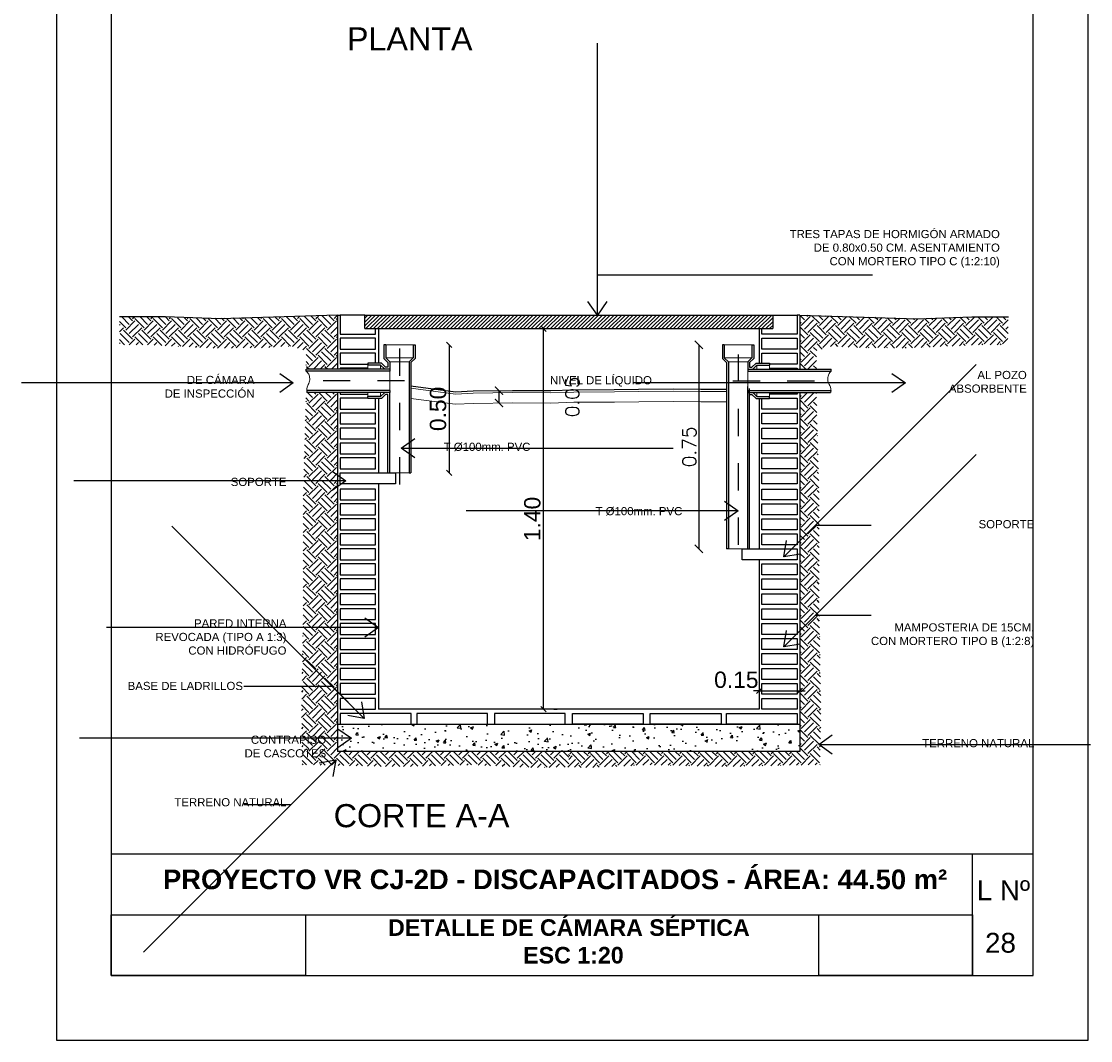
# Model space of a CAD drawing. Header units: millimetres. Extents: x 201 to 840, y 135 to 685.
# Tile 102 of 219: x 431 to 435, y 169 to 173. Entities that reach past the tile are written whole.
import ezdxf

# ---------------------------------------------------------------- set-up
doc = ezdxf.new("R2010")
doc.units = ezdxf.units.MM
doc.linetypes.add('ACAD_ISO10W100', pattern=[18, 12, -3, 0, -3])
doc.layers.add('001', color=1, linetype='Continuous', lineweight=5)
for name, color, linetype in [('02', 2, 'Continuous'), ('03', 3, 'Continuous'), ('ACOTACION', 3, 'Continuous'), ('COTA DETALLE', 1, 'Continuous'), ('eje', 2, 'ACAD_ISO10W100'), ('HACHT CONTRAPISO', 2, 'Continuous'), ('HACHT H°A°', 1, 'Continuous'), ('HACHT TIERRA', 252, 'Continuous'), ('LAMINA', 6, 'Continuous'), ('LC1', 1, 'Continuous'), ('LLAMADAS', 1, 'Continuous'), ('TEXT', 4, 'Continuous'), ('TEXTO LAMINA', 2, 'Continuous')]:
    doc.layers.add(name, color=color, linetype=linetype)
doc.styles.add('ARIAL', font='arial.ttf', dxfattribs={"height": 0.06})
doc.styles.add('ROMANS', font='romans.shx')
doc.styles.get("Standard").update_dxf_attribs({"font": 'arial.ttf'})
doc.dimstyles.new('05', dxfattribs={"dimscale": 0, "dimtxt": 0.09, "dimasz": 0.05, "dimexe": 0, "dimexo": 0, "dimgap": 0, "dimtad": 0, "dimzin": 0, "dimdsep": 46, "dimtxsty": 'Standard', "dimblk": 'OPEN90', "dimcen": 0.25, "dimclrd": 1, "dimclre": 1, "dimclrt": 3, "dimadec": 0, "dimazin": 0, "dimtfac": 1, "dimtofl": 0, "dimtmove": 2, "dimatfit": 3, "dimldrblk": 'BOXFILLED', "dimfxl": 1, "dimtolj": 1, "dimtzin": 0, "dimarcsym": 0})
doc.dimstyles.new('COTAS5', dxfattribs={"dimscale": 0, "dimtxt": 0.05, "dimasz": 0.03, "dimexe": 0.18, "dimexo": 0.06, "dimgap": 0.01, "dimtad": 1, "dimzin": 1, "dimdsep": 46, "dimtxsty": 'ROMANS', "dimblk1": 'ARCHTICK', "dimblk2": 'ARCHTICK', "dimsah": 1, "dimcen": 0.2, "dimse1": 1, "dimse2": 1, "dimclrd": 1, "dimclre": 1, "dimclrt": 2, "dimazin": 0, "dimtfac": 3, "dimtmove": 2, "dimatfit": 3, "dimldrblk": 'ARCHTICK', "dimfxl": 1, "dimtolj": 1, "dimtzin": 0, "dimarcsym": 0})
doc.dimstyles.new('Esc-20', dxfattribs={"dimtxt": 0.06, "dimasz": 0.02, "dimexe": 0.1, "dimexo": 0.15, "dimgap": 0.03, "dimtad": 1, "dimzin": 1, "dimdsep": 46, "dimtxsty": 'ARIAL', "dimblk": 'DOT', "dimcen": 0.03, "dimse1": 1, "dimse2": 1, "dimclrd": 1, "dimclrt": 2, "dimaunit": 1, "dimadec": 4, "dimazin": 0, "dimtfac": 1, "dimtix": 1, "dimtmove": 2, "dimatfit": 1, "dimldrblk": 'DOT', "dimfxl": 1, "dimarcsym": 0})
picture_1 = doc.add_image_def('image1.jpg', size_in_pixel=(635, 198))
picture_2 = doc.add_image_def('image2.png', size_in_pixel=(322, 127))
picture_3 = doc.add_image_def('image3.jpg', size_in_pixel=(635, 198))
picture_4 = doc.add_image_def('image4.png', size_in_pixel=(322, 127))

# ---------------------------------------------------------------- blocks, each defined once
blk = doc.blocks.new('_Oblique')
at = {"color": 0, "linetype": 'ByBlock', "lineweight": -2}
blk.add_line((-0.5, -0.5), (0.5, 0.5), dxfattribs=at)
blk = doc.blocks.new('*D630')
at = {"layer": 'COTA DETALLE', "color": 1, "lineweight": -2}
blk.add_line((432.9011, 170.2894), (432.9011, 171.6894), dxfattribs=at)
at = {"layer": 'DEFPOINTS', "color": 0}
for p in [(432.9011, 171.6894), (432.9941, 171.6894), (432.9941, 170.2894)]:
    blk.add_point(p, dxfattribs=at)
at = {"layer": 'COTA DETALLE', "color": 1, "lineweight": -2, "xscale": 0.02, "yscale": 0.02, "zscale": 0.02}
for p, rotation in [((432.9011, 171.6894), 90), ((432.9011, 170.2894), 270)]:
    blk.add_blockref('_Oblique', p, dxfattribs=dict(at, rotation=rotation))
at = {"layer": 'COTA DETALLE', "color": 2, "insert": (432.8604, 170.9894), "char_height": 0.06, "attachment_point": 5, "rotation": 90, "style": 'ARIAL'}
blk.add_mtext('1.40', dxfattribs=at)
blk = doc.blocks.new('_Dot')
at = {"layer": 'LC1', "color": 0, "lineweight": -2}
blk.add_line((-0.5, 0), (-1, 0), dxfattribs=at)
at = {"layer": 'LC1', "color": 0, "const_width": 0.5}
blk.add_lwpolyline([(-0.25, 0, 1), (0.25, 0, 1)], format="xyb", close=True, dxfattribs=at)
blk = doc.blocks.new('*D520')
at = {"layer": 'COTA DETALLE', "color": 1, "lineweight": -2}
blk.add_line((432.5543, 171.6294), (432.5543, 171.1587), dxfattribs=at)
at = {"layer": 'DEFPOINTS', "color": 0}
for p in [(432.4237, 171.6294), (432.4662, 171.1587), (432.5543, 171.1587)]:
    blk.add_point(p, dxfattribs=at)
at = {"layer": 'COTA DETALLE', "color": 1, "lineweight": -2, "xscale": 0.02, "yscale": 0.02, "zscale": 0.02}
for p, rotation in [((432.5543, 171.6294), 90), ((432.5543, 171.1587), 270)]:
    blk.add_blockref('_Oblique', p, dxfattribs=dict(at, rotation=rotation))
at = {"layer": 'COTA DETALLE', "color": 2, "insert": (432.5136, 171.3941), "char_height": 0.06, "attachment_point": 5, "rotation": 90, "style": 'ARIAL'}
blk.add_mtext('0.50', dxfattribs=at)
blk = doc.blocks.new('*D530')
at = {"layer": 'COTA DETALLE', "color": 1, "lineweight": -2}
for p, q in [((433.6941, 170.3569), (433.6741, 170.3569)), ((433.6941, 170.3569), (433.8441, 170.3569)), ((433.8441, 170.3569), (433.8641, 170.3569))]:
    blk.add_line(p, q, dxfattribs=at)
at = {"layer": 'DEFPOINTS', "color": 0}
for p in [(433.8441, 170.3569), (433.6941, 170.2894), (433.8441, 170.2894)]:
    blk.add_point(p, dxfattribs=at)
at = {"layer": 'COTA DETALLE', "color": 1, "lineweight": -2, "xscale": 0.02, "yscale": 0.02, "zscale": 0.02}
blk.add_blockref('_Oblique', (433.6941, 170.3569), dxfattribs=at)
at = {"layer": 'COTA DETALLE', "color": 1, "lineweight": -2, "xscale": 0.02, "yscale": 0.02, "zscale": 0.02, "rotation": 180}
blk.add_blockref('_Oblique', (433.8441, 170.3569), dxfattribs=at)
at = {"layer": 'COTA DETALLE', "color": 2, "insert": (433.6103, 170.3975), "char_height": 0.06, "attachment_point": 5, "style": 'ARIAL'}
blk.add_mtext('0.15', dxfattribs=at)
blk = doc.blocks.new('_ARCHTICK')
at = {"color": 0, "linetype": 'ByBlock', "const_width": 0.15}
blk.add_lwpolyline([(-0.5, -0.5), (0.5, 0.5)], dxfattribs=at)
blk = doc.blocks.new('*D597')
at = {"layer": 'COTA DETALLE', "color": 1, "lineweight": -2}
blk.add_line((432.7374, 171.4612), (432.7374, 171.4157), dxfattribs=at)
at = {"layer": 'DEFPOINTS', "color": 0}
for p in [(432.7374, 171.4612), (432.7373, 171.4157), (432.7374, 171.4157)]:
    blk.add_point(p, dxfattribs=at)
at = {"layer": 'COTA DETALLE', "color": 1, "lineweight": -2, "xscale": 0.03, "yscale": 0.03, "zscale": 0.03}
for p, rotation in [((432.7374, 171.4612), 90), ((432.7374, 171.4157), 270)]:
    blk.add_blockref('_ARCHTICK', p, dxfattribs=dict(at, rotation=rotation))
at = {"layer": 'COTA DETALLE', "color": 2, "insert": (433.0074, 171.4384), "char_height": 0.05, "attachment_point": 5, "rotation": 90, "style": 'ROMANS'}
blk.add_mtext('\\A1;0.05', dxfattribs=at)
blk = doc.blocks.new('*D649')
at = {"layer": 'COTA DETALLE', "color": 1, "lineweight": -2}
blk.add_line((433.4724, 171.6294), (433.4724, 170.8794), dxfattribs=at)
at = {"layer": 'DEFPOINTS', "color": 0}
for p in [(433.5661, 171.6294), (433.4724, 170.8794), (433.5811, 170.8794)]:
    blk.add_point(p, dxfattribs=at)
at = {"layer": 'COTA DETALLE', "color": 1, "lineweight": -2, "xscale": 0.03, "yscale": 0.03, "zscale": 0.03}
for p, rotation in [((433.4724, 171.6294), 90), ((433.4724, 170.8794), 270)]:
    blk.add_blockref('_ARCHTICK', p, dxfattribs=dict(at, rotation=rotation))
at = {"layer": 'COTA DETALLE', "color": 2, "insert": (433.4374, 171.2544), "char_height": 0.05, "attachment_point": 5, "rotation": 90, "style": 'ROMANS'}
blk.add_mtext('\\A1;0.75', dxfattribs=at)

msp = doc.modelspace()

# ---------------------------------------------------------------- hatches: boundary and pattern name
at = {"layer": 'HACHT CONTRAPISO', "ltscale": 0.01}
h = msp.add_hatch(dxfattribs=at)
h.set_pattern_fill('AR-CONC', color=256, scale=0.015)
h.set_pattern_definition([(50, (3983.60262, 2557.203275), (0.1075890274, -0.0094128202), [0.01125, -0.12375]), (355, (3983.60262, 2557.20328), (-0.0208127, 0.11282882), [0.009, -0.099]), (100.4514445, (3983.61159, 2557.20249), (0.086776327, 0.1034159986), [0.0095610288, -0.1051713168]), (46.1842, (3983.60262, 2557.23328), (0.1600861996, -0.024827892), [0.016875, -0.185625]), (96.6356355, (3983.61596, 2557.2312), (0.140199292, 0.14611779), [0.014341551, -0.157757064]), (351.184164, (3983.60262, 2557.23328), (0.140199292, 0.14611779), [0.0135, -0.1485]), (21, (3983.61762, 2557.225775), (0.0895360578, -0.0603928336), [0.01125, -0.12375]), (326, (3983.61762, 2557.22578), (0.0364972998, 0.1087725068), [0.009, -0.099]), (71.4514447, (3983.62508, 2557.22074), (0.1260333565, 0.048379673), [0.0095610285, -0.1051713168]), (37.5, (3983.60262, 2557.203275), (0.0018239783, 0.04993407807), [0, -0.0978, 0, -0.1005, 0, -0.099375]), (7.5, (3983.60262, 2557.203275), (0.0394604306, 0.0591617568), [0, -0.0573, 0, -0.09555, 0, -0.037875]), (327.5, (3983.56917, 2557.203275), (0.08007336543, -0.00338323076), [0, -0.0375, 0, -0.117, 0, -0.15525]), (317.5, (3983.55417, 2557.203275), (0.0874779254, 0.0150157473), [0, -0.04875, 0, -0.0777, 0, -0.11025])])
h.paths.add_polyline_path([(433.8441, 170.2344), (432.1441, 170.2344), (432.1441, 170.1344), (433.8441, 170.1344)])
at = {"layer": 'HACHT H°A°', "ltscale": 2}
h = msp.add_hatch(dxfattribs=at)
h.set_pattern_fill('LINE', color=256, scale=0.08, angle=45, style=0)
h.set_pattern_definition([(45, (3787.937688, 2557.780058), (-0.007071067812, 0.007071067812), [])])
h.paths.add_polyline_path([(433.7441, 171.7394), (432.2441, 171.7394), (432.2441, 171.6894), (432.2466, 171.6894), (433.7441, 171.6894)])
at = {"layer": 'HACHT TIERRA'}
h = msp.add_hatch(dxfattribs=at)
h.set_pattern_fill('EARTH', color=256, scale=0.0075, angle=45, style=0)
h.set_pattern_definition([(45, (4181.276025, 2607.575667), (0, 0.0673519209), [0.047625, -0.047625]), (45, (4181.263397, 2607.588295), (0, 0.0673519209), [0.047625, -0.047625]), (45, (4181.25077, 2607.600924), (0, 0.0673519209), [0.047625, -0.047625]), (135, (4181.25077, 2607.609343), (-0.0673519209, 0), [0.047625, -0.047625]), (135, (4181.263397, 2607.62197), (-0.0673519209, 0), [0.047625, -0.047625]), (135, (4181.276025, 2607.6346), (-0.0673519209, 0), [0.047625, -0.047625])])
h.paths.add_polyline_path([(432.1441, 171.4542), (432.028, 171.4542), (432.0178, 171.0706), (432.0178, 170.8762), (432.0178, 170.6785), (432.0146, 170.4744), (432.0113, 170.28), (432.0146, 170.0856), (432.3618, 170.0783), (432.6375, 170.0847), (432.8613, 170.075), (432.9947, 170.0765), (432.9947, 170.1344), (432.1441, 170.1344)])
h.paths.add_polyline_path([(431.3416, 171.7328), (431.3416, 171.6299), (431.4458, 171.6292), (431.6959, 171.6174), (431.8776, 171.6194), (431.9714, 171.6253), (432.028, 171.6077), (432.028, 171.5402), (432.1441, 171.5402), (432.1431, 171.7371), (431.6567, 171.7264), (431.4561, 171.7328)])
h = msp.add_hatch(dxfattribs=at)
h.set_pattern_fill('EARTH', color=256, scale=0.0075, angle=45, style=0)
h.set_pattern_definition([(45, (-1404.63175, -1160.54583), (0, 0.0673519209), [0.047625, -0.047625]), (45, (-1404.644377, -1160.5332), (0, 0.0673519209), [0.047625, -0.047625]), (45, (-1404.657005, -1160.520573), (0, 0.0673519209), [0.047625, -0.047625]), (135, (-1404.657005, -1160.512154), (-0.0673519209, 0), [0.047625, -0.047625]), (135, (-1404.644377, -1160.499526), (-0.0673519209, 0), [0.047625, -0.047625]), (135, (-1404.63175, -1160.486897), (-0.0673519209, 0), [0.047625, -0.047625])])
h.paths.add_polyline_path([(433.8441, 171.4542), (433.9049, 171.4542), (433.9151, 171.0706), (433.9151, 170.8762), (433.9151, 170.6785), (433.9184, 170.4744), (433.9216, 170.28), (433.9184, 170.0856), (433.5711, 170.0783), (433.2954, 170.0847), (433.0716, 170.075), (432.9941, 170.0765), (432.9941, 170.1344), (433.8441, 170.1344)])
h.paths.add_polyline_path([(434.6085, 171.6302), (434.6108, 171.7328), (434.4768, 171.7328), (434.2764, 171.7257), (433.8446, 171.7392), (433.8435, 171.5402), (433.9049, 171.5402), (433.9049, 171.6077), (433.9616, 171.6253), (434.0554, 171.6194), (434.2371, 171.6174), (434.4872, 171.6292)])

# ---------------------------------------------------------------- linework, layer by layer
msp.add_lwpolyline([(434.9025, 175.1698), (434.9025, 169.0707), (431.1119, 169.0707), (431.1119, 175.1698)], close=True)
at = {"layer": '001'}
for p, q in [((432.321, 171.6294), (432.4221, 171.6294)), ((433.6672, 171.6294), (433.5661, 171.6294)), ((432.2553, 171.5552), (432.2553, 171.5402)), ((432.3025, 171.5552), (432.3025, 171.5402)), ((432.321, 171.5823), (432.4221, 171.5823)), ((432.4071, 171.5673), (432.336, 171.5673)), ((433.6672, 171.5823), (433.5661, 171.5823)), ((433.5811, 171.5673), (433.6522, 171.5673)), ((433.6857, 171.5552), (433.6857, 171.5402)), ((433.7328, 171.5552), (433.7328, 171.5402)), ((432.336, 171.5332), (432.336, 171.4612)), ((433.6522, 171.5332), (433.6522, 171.4612)), ((432.2553, 171.4542), (432.2553, 171.4392)), ((432.3025, 171.4392), (432.3025, 171.4542)), ((433.6857, 171.4392), (433.6857, 171.4542)), ((433.7328, 171.4542), (433.7328, 171.4392)), ((432.4071, 171.1587), (432.3569, 171.1587))]:
    msp.add_line(p, q, dxfattribs=at)
at = {"layer": '001', "linetype": 'Continuous', "ltscale": 0.8}
msp.add_line((433.6522, 170.8794), (433.5811, 170.8794), dxfattribs=at)
at = {"layer": '001', "ltscale": 0.8}
for points in [[(432.414, 171.4706), (432.5777, 171.4489), (432.6426, 171.4524), (432.787, 171.454), (432.928, 171.4527), (433.0125, 171.4561), (433.1618, 171.4567), (433.2511, 171.458), (433.3803, 171.4595), (433.4803, 171.4578), (433.5325, 171.4578), (433.5742, 171.4578)], [(432.414, 171.4325), (432.5762, 171.411), (432.6439, 171.4146), (432.787, 171.4162), (432.9286, 171.4149), (433.0133, 171.4183), (433.1622, 171.4189), (433.2516, 171.4203), (433.3802, 171.4217), (433.4799, 171.42), (433.5325, 171.42), (433.5742, 171.42)]]:
    msp.add_lwpolyline(points, dxfattribs=at)
at = {"layer": '001'}
msp.add_lwpolyline([(433.914, 169.3107), (434.479, 169.3107), (434.479, 169.5336), (433.914, 169.5336)], close=True, dxfattribs=at)
for points in [[(432.0289, 171.5332), (432.0324, 171.5296), (432.0389, 171.5218), (432.0427, 171.505), (432.0402, 171.4906), (432.0303, 171.4753), (432.0302, 171.4636), (432.0312, 171.4542)], [(433.9593, 171.5332), (433.9557, 171.5296), (433.9493, 171.5218), (433.9455, 171.505), (433.948, 171.4906), (433.9579, 171.4753), (433.958, 171.4636), (433.957, 171.4542)]]:
    msp.add_open_spline(points, degree=3, knots=[0.00993067, 0.00993067, 0.00993067, 0.00993067, 0.02504286, 0.04054127, 0.05959335, 0.06726525, 0.09434494, 0.09434494, 0.09434494, 0.09434494], dxfattribs=at)
at = {"layer": '02'}
for p, q in [((432.314, 171.6294), (432.314, 171.5794)), ((432.321, 171.6294), (432.314, 171.6294)), ((432.321, 171.6294), (432.321, 171.5823)), ((432.4221, 171.6294), (432.429, 171.6294)), ((432.4221, 171.6294), (432.4221, 171.5823)), ((432.429, 171.6294), (432.429, 171.5794)), ((432.429, 171.6294), (432.429, 171.5794)), ((432.429, 171.6294), (432.429, 171.5794)), ((432.429, 171.6294), (432.429, 171.5794)), ((433.5592, 171.6294), (433.5592, 171.5794)), ((433.5592, 171.6294), (433.5592, 171.5794)), ((433.5661, 171.6294), (433.5592, 171.6294)), ((433.5592, 171.6294), (433.5592, 171.5794)), ((433.5592, 171.6294), (433.5592, 171.5794)), ((433.5661, 171.6294), (433.5661, 171.5823)), ((433.6672, 171.6294), (433.6742, 171.6294)), ((433.6672, 171.6294), (433.6672, 171.5823)), ((433.6742, 171.6294), (433.6742, 171.5794)), ((433.6742, 171.6294), (433.6742, 171.5794)), ((432.2553, 171.5622), (432.2553, 171.5552)), ((432.3053, 171.5622), (432.2553, 171.5622)), ((432.3025, 171.5552), (432.2553, 171.5552)), ((432.3175, 171.5402), (432.3025, 171.5552)), ((432.3204, 171.5471), (432.3053, 171.5622)), ((432.314, 171.5794), (432.329, 171.5644)), ((432.321, 171.5823), (432.336, 171.5673)), ((432.329, 171.5644), (432.329, 171.5471)), ((432.336, 171.5673), (432.336, 171.5402)), ((432.4221, 171.5823), (432.4071, 171.5673)), ((432.4071, 171.5673), (432.4071, 171.1587)), ((432.429, 171.5794), (432.414, 171.5644)), ((432.429, 171.5794), (432.414, 171.5644)), ((432.429, 171.5794), (432.414, 171.5644)), ((432.414, 171.5644), (432.414, 171.1587)), ((433.5592, 171.5794), (433.5742, 171.5644)), ((433.5592, 171.5794), (433.5742, 171.5644)), ((433.5592, 171.5794), (433.5742, 171.5644)), ((433.5661, 171.5823), (433.5811, 171.5673)), ((433.5742, 171.5644), (433.5742, 170.8794)), ((433.5811, 171.5673), (433.5811, 170.8794)), ((433.6672, 171.5823), (433.6522, 171.5673)), ((433.6522, 171.5673), (433.6522, 171.5402)), ((433.6742, 171.5794), (433.6592, 171.5644)), ((433.6742, 171.5794), (433.6592, 171.5644)), ((433.6592, 171.5644), (433.6592, 171.5471)), ((433.6678, 171.5471), (433.6828, 171.5622)), ((433.6707, 171.5402), (433.6857, 171.5552)), ((433.6828, 171.5622), (433.7328, 171.5622)), ((433.6857, 171.5552), (433.7328, 171.5552)), ((433.7328, 171.5622), (433.7328, 171.5552)), ((432.0289, 171.5332), (432.0289, 171.5402)), ((432.336, 171.5402), (432.0289, 171.5402)), ((432.336, 171.5332), (432.0289, 171.5332)), ((432.329, 171.5471), (432.3204, 171.5471)), ((432.336, 171.5402), (432.336, 171.5332)), ((433.6522, 171.5402), (433.6707, 171.5402)), ((433.6522, 171.5402), (433.6522, 171.5332)), ((433.6522, 171.5402), (433.9593, 171.5402)), ((433.6522, 171.5332), (433.9593, 171.5332)), ((433.6592, 171.5471), (433.6678, 171.5471)), ((433.9593, 171.5332), (433.9593, 171.5402)), ((433.6522, 170.8794), (433.6522, 171.4759)), ((432.0307, 171.4612), (432.0312, 171.4542)), ((432.336, 171.4612), (432.0307, 171.4612)), ((432.336, 171.4542), (432.0312, 171.4542)), ((432.3025, 171.4392), (432.2553, 171.4392)), ((432.2553, 171.4322), (432.2553, 171.4392)), ((432.3053, 171.4322), (432.2553, 171.4322)), ((432.3175, 171.4542), (432.3025, 171.4392)), ((432.3204, 171.4473), (432.3053, 171.4322)), ((432.336, 171.4542), (432.3175, 171.4542)), ((432.329, 171.4473), (432.3204, 171.4473)), ((432.329, 171.1587), (432.329, 171.4473)), ((432.336, 171.4612), (432.336, 171.4542)), ((432.336, 171.1587), (432.336, 171.4542)), ((433.6522, 171.4612), (433.9575, 171.4612)), ((433.6522, 171.4612), (433.6522, 171.4542)), ((433.6522, 171.4542), (433.957, 171.4542)), ((433.6592, 170.8794), (433.6592, 171.4689)), ((433.6592, 171.4473), (433.6678, 171.4473)), ((433.6678, 171.4473), (433.6828, 171.4322)), ((433.6707, 171.4542), (433.6857, 171.4392)), ((433.6828, 171.4322), (433.7328, 171.4322)), ((433.6857, 171.4392), (433.7328, 171.4392)), ((433.7328, 171.4322), (433.7328, 171.4392)), ((433.9575, 171.4612), (433.957, 171.4542)), ((432.4071, 171.1587), (432.414, 171.1587)), ((433.5811, 170.8794), (433.5742, 170.8794))]:
    msp.add_line(p, q, dxfattribs=at)
for points in [[(432.2441, 171.7394), (432.1541, 171.7394), (432.1541, 171.6687), (432.2841, 171.6687), (432.2841, 171.6894)], [(433.7441, 171.7394), (433.8341, 171.7394), (433.8341, 171.6687), (433.7041, 171.6687), (433.7041, 171.6894)], [(432.2841, 171.5622), (432.2841, 171.5987), (432.1541, 171.5987), (432.1541, 171.5587), (432.2553, 171.5587)], [(433.7041, 171.5622), (433.7041, 171.5987), (433.8341, 171.5987), (433.8341, 171.5587), (433.7328, 171.5587)], [(432.2553, 171.5437), (432.1541, 171.5437), (432.1541, 171.5402)], [(433.7328, 171.5437), (433.8341, 171.5437), (433.8341, 171.5402)], [(432.1541, 171.4542), (432.1541, 171.4487), (432.2553, 171.4487)], [(432.2553, 171.4337), (432.1541, 171.4337), (432.1541, 171.3937), (432.2841, 171.3937), (432.2841, 171.4322)], [(433.7328, 171.4337), (433.8341, 171.4337), (433.8341, 171.3937), (433.7041, 171.3937), (433.7041, 171.4322)], [(433.8341, 171.4542), (433.8341, 171.4487), (433.7328, 171.4487)]]:
    msp.add_lwpolyline(points, dxfattribs=at)
for points in [[(432.1541, 171.6137), (432.2841, 171.6137), (432.2841, 171.6537), (432.1541, 171.6537)], [(433.8341, 171.6137), (433.7041, 171.6137), (433.7041, 171.6537), (433.8341, 171.6537)], [(432.1541, 171.3387), (432.2841, 171.3387), (432.2841, 171.3787), (432.1541, 171.3787)], [(433.8341, 171.3387), (433.7041, 171.3387), (433.7041, 171.3787), (433.8341, 171.3787)], [(433.8341, 171.3387), (433.7041, 171.3387), (433.7041, 171.3787), (433.8341, 171.3787)], [(432.1541, 171.2837), (432.2841, 171.2837), (432.2841, 171.3237), (432.1541, 171.3237)], [(433.8341, 171.2837), (433.7041, 171.2837), (433.7041, 171.3237), (433.8341, 171.3237)], [(433.8341, 171.2837), (433.7041, 171.2837), (433.7041, 171.3237), (433.8341, 171.3237)], [(432.1541, 171.2287), (432.2841, 171.2287), (432.2841, 171.2687), (432.1541, 171.2687)], [(433.8341, 171.2287), (433.7041, 171.2287), (433.7041, 171.2687), (433.8341, 171.2687)], [(432.1541, 171.1737), (432.2841, 171.1737), (432.2841, 171.2137), (432.1541, 171.2137)], [(433.8341, 171.1737), (433.7041, 171.1737), (433.7041, 171.2137), (433.8341, 171.2137)], [(432.3569, 171.1187), (432.1541, 171.1187), (432.1541, 171.1587), (432.3569, 171.1587)], [(433.8341, 171.1187), (433.7041, 171.1187), (433.7041, 171.1587), (433.8341, 171.1587)], [(432.1541, 171.0594), (432.2841, 171.0594), (432.2841, 171.0994), (432.1541, 171.0994)], [(433.8341, 171.0594), (433.7041, 171.0594), (433.7041, 171.0994), (433.8341, 171.0994)], [(432.1541, 171.0044), (432.2841, 171.0044), (432.2841, 171.0444), (432.1541, 171.0444)], [(433.8341, 171.0044), (433.7041, 171.0044), (433.7041, 171.0444), (433.8341, 171.0444)], [(432.1541, 170.9494), (432.2841, 170.9494), (432.2841, 170.9894), (432.1541, 170.9894)], [(433.8341, 170.9494), (433.7041, 170.9494), (433.7041, 170.9894), (433.8341, 170.9894)], [(432.1541, 170.8944), (432.2841, 170.8944), (432.2841, 170.9344), (432.1541, 170.9344)], [(433.8341, 170.8944), (433.7041, 170.8944), (433.7041, 170.9344), (433.8341, 170.9344)], [(432.1541, 170.8394), (432.2841, 170.8394), (432.2841, 170.8794), (432.1541, 170.8794)], [(432.1541, 170.8394), (432.2841, 170.8394), (432.2841, 170.8794), (432.1541, 170.8794)], [(433.8341, 170.8394), (433.6313, 170.8394), (433.6313, 170.8794), (433.8341, 170.8794)], [(433.8341, 170.8394), (433.6313, 170.8394), (433.6313, 170.8794), (433.8341, 170.8794)], [(432.1541, 170.7844), (432.2841, 170.7844), (432.2841, 170.8244), (432.1541, 170.8244)], [(432.1541, 170.7844), (432.2841, 170.7844), (432.2841, 170.8244), (432.1541, 170.8244)], [(433.8341, 170.7844), (433.7041, 170.7844), (433.7041, 170.8244), (433.8341, 170.8244)], [(433.8341, 170.7844), (433.7041, 170.7844), (433.7041, 170.8244), (433.8341, 170.8244)], [(432.1541, 170.7294), (432.2841, 170.7294), (432.2841, 170.7694), (432.1541, 170.7694)], [(433.8341, 170.7294), (433.7041, 170.7294), (433.7041, 170.7694), (433.8341, 170.7694)], [(432.1541, 170.6744), (432.2841, 170.6744), (432.2841, 170.7144), (432.1541, 170.7144)], [(433.8341, 170.6744), (433.7041, 170.6744), (433.7041, 170.7144), (433.8341, 170.7144)], [(432.1541, 170.6194), (432.2841, 170.6194), (432.2841, 170.6594), (432.1541, 170.6594)], [(433.8341, 170.6194), (433.7041, 170.6194), (433.7041, 170.6594), (433.8341, 170.6594)], [(432.1541, 170.5644), (432.2841, 170.5644), (432.2841, 170.6044), (432.1541, 170.6044)], [(432.1541, 170.5644), (432.2841, 170.5644), (432.2841, 170.6044), (432.1541, 170.6044)], [(433.8341, 170.5644), (433.7041, 170.5644), (433.7041, 170.6044), (433.8341, 170.6044)], [(433.8341, 170.5644), (433.7041, 170.5644), (433.7041, 170.6044), (433.8341, 170.6044)], [(432.1541, 170.5094), (432.2841, 170.5094), (432.2841, 170.5494), (432.1541, 170.5494)], [(432.1541, 170.5094), (432.2841, 170.5094), (432.2841, 170.5494), (432.1541, 170.5494)], [(433.8341, 170.5094), (433.7041, 170.5094), (433.7041, 170.5494), (433.8341, 170.5494)], [(433.8341, 170.5094), (433.7041, 170.5094), (433.7041, 170.5494), (433.8341, 170.5494)], [(432.1541, 170.4544), (432.2841, 170.4544), (432.2841, 170.4944), (432.1541, 170.4944)], [(433.8341, 170.4544), (433.7041, 170.4544), (433.7041, 170.4944), (433.8341, 170.4944)], [(432.1541, 170.3994), (432.2841, 170.3994), (432.2841, 170.4394), (432.1541, 170.4394)], [(433.8341, 170.3994), (433.7041, 170.3994), (433.7041, 170.4394), (433.8341, 170.4394)], [(432.1541, 170.3444), (432.2841, 170.3444), (432.2841, 170.3844), (432.1541, 170.3844)], [(433.8341, 170.3444), (433.7041, 170.3444), (433.7041, 170.3844), (433.8341, 170.3844)], [(432.1541, 170.2894), (432.2841, 170.2894), (432.2841, 170.3294), (432.1541, 170.3294)], [(433.8341, 170.2894), (433.7041, 170.2894), (433.7041, 170.3294), (433.8341, 170.3294)], [(432.1541, 170.2344), (432.4141, 170.2344), (432.4141, 170.2744), (432.1541, 170.2744)], [(432.435, 170.2344), (432.695, 170.2344), (432.695, 170.2744), (432.435, 170.2744)], [(432.7208, 170.2344), (432.9808, 170.2344), (432.9808, 170.2744), (432.7208, 170.2744)], [(432.7208, 170.2344), (432.9808, 170.2344), (432.9808, 170.2744), (432.7208, 170.2744)], [(433.2674, 170.2344), (433.0074, 170.2344), (433.0074, 170.2744), (433.2674, 170.2744)], [(433.2674, 170.2344), (433.0074, 170.2344), (433.0074, 170.2744), (433.2674, 170.2744)], [(433.2674, 170.2344), (433.0074, 170.2344), (433.0074, 170.2744), (433.2674, 170.2744)], [(433.2674, 170.2344), (433.0074, 170.2344), (433.0074, 170.2744), (433.2674, 170.2744)], [(433.5541, 170.2344), (433.2941, 170.2344), (433.2941, 170.2744), (433.5541, 170.2744)], [(433.8341, 170.2344), (433.5741, 170.2344), (433.5741, 170.2744), (433.8341, 170.2744)]]:
    msp.add_lwpolyline(points, close=True, dxfattribs=at)
at = {"layer": '02', "ltscale": 0.8}
msp.add_lwpolyline([(432.414, 171.4791), (432.578, 171.4573), (432.6424, 171.4608), (432.787, 171.4624), (432.9279, 171.4612), (433.0123, 171.4645), (433.1617, 171.4651), (433.251, 171.4665), (433.3804, 171.4679), (433.4803, 171.4662), (433.5325, 171.4662), (433.5742, 171.4662)], dxfattribs=at)
at = {"layer": '03'}
for p, q in [((432.1441, 171.7394), (432.1441, 171.5402)), ((432.1441, 171.7394), (432.1541, 171.7394)), ((433.8441, 171.7394), (433.8341, 171.7394)), ((433.8441, 171.7394), (433.8441, 171.5402)), ((432.2941, 171.6894), (432.2941, 171.5622)), ((433.6941, 171.6894), (433.6941, 171.5622)), ((432.1441, 171.4542), (432.1441, 170.1344)), ((432.2941, 171.4322), (432.2941, 171.1587)), ((433.6522, 171.4542), (433.6707, 171.4542)), ((433.6941, 171.4322), (433.6941, 170.8794)), ((433.8441, 171.4542), (433.8441, 170.1344)), ((432.2941, 171.1187), (432.2941, 170.2894)), ((433.6941, 170.8394), (433.6941, 170.2894)), ((433.6941, 170.2894), (432.2941, 170.2894)), ((432.1441, 170.2344), (433.8441, 170.2344)), ((433.8441, 170.1344), (432.1441, 170.1344))]:
    msp.add_line(p, q, dxfattribs=at)
at = {"layer": '03', "linetype": 'Continuous', "ltscale": 0.8}
for p, q in [((432.2441, 171.7394), (433.7441, 171.7394)), ((432.2441, 171.6894), (432.2441, 171.7394)), ((433.7441, 171.7394), (433.7441, 171.6894)), ((432.2441, 171.6894), (433.7441, 171.6894))]:
    msp.add_line(p, q, dxfattribs=at)
at = {"layer": 'ACOTACION', "color": 1, "linetype": 'Continuous'}
msp.add_line((432.9389, 170.2894), (432.9511, 170.2894), dxfattribs=at)
at = {"layer": 'eje', "linetype": 'ACAD_ISO10W100', "ltscale": 0.004}
for p, q in [((432.3715, 171.6161), (432.3715, 171.1139)), ((433.6167, 171.5944), (433.6167, 170.8295)), ((432.3907, 171.4972), (431.9931, 171.4972)), ((433.5975, 171.4972), (433.9951, 171.4972))]:
    msp.add_line(p, q, dxfattribs=at)
at = {"layer": 'HACHT TIERRA'}
for p, q in [((431.5114, 171.7328), (431.3416, 171.7328)), ((431.7129, 171.7259), (431.5114, 171.7328)), ((432.1441, 171.7394), (431.7129, 171.7259)), ((433.8441, 171.7394), (434.2753, 171.7259)), ((434.2753, 171.7259), (434.4768, 171.7328)), ((434.4768, 171.7328), (434.6108, 171.7328))]:
    msp.add_line(p, q, dxfattribs=at)
at = {"layer": 'LAMINA', "color": 2, "ltscale": 0.01}
for p, q in [((434.7025, 169.7564), (431.3119, 169.7564)), ((434.479, 169.3107), (434.479, 169.7564))]:
    msp.add_line(p, q, dxfattribs=at)
at = {"layer": 'LAMINA'}
msp.add_lwpolyline([(431.3119, 174.9298), (431.3119, 169.3107), (434.7025, 169.3107), (434.7025, 174.9298)], close=True, dxfattribs=at)
at = {"layer": 'LAMINA', "color": 1, "ltscale": 0.01}
msp.add_lwpolyline([(431.3119, 169.5336), (434.479, 169.5336)], dxfattribs=at)

# ---------------------------------------------------------------- texts
at = {"layer": 'LLAMADAS', "color": 2, "char_height": 0.03, "attachment_point": 9, "style": 'ARIAL'}
for s, insert, width in [('TRES TAPAS DE HORMIGÓN ARMADO DE 0.80x0.50 CM. ASENTAMIENTO\\PCON MORTERO TIPO C (1:2:10)', (434.5795, 171.9132), 0.816403), ('DE CÁMARA \\PDE INSPECCIÓN', (431.8388, 171.4351), 0.579961), (' NIVEL DE LÍQUIDO', (433.3, 171.4763), 0.431566), ('   AL POZO \\P ABSORBENTE', (434.6785, 171.4534), 0.579961), ('T Ø100mm. PVC', (432.8532, 171.2386), 0.631424), ('\\A1;SOPORTE', (431.9561, 171.1102), 0.579961), ('T Ø100mm. PVC', (433.4118, 171.002), 0.523026), ('\\A1;SOPORTE', (434.7061, 170.9548), 0.579961), ('PARED INTERNA REVOCADA (TIPO A 1:3)\\PCON HIDRÓFUGO', (431.9561, 170.4899), 0.579961), ('MAMPOSTERIA DE 15CM.\\PCON MORTERO TIPO B (1:2:8)', (434.7061, 170.5166), 0.579961), (' BASE DE LADRILLOS ', (431.7961, 170.3598), 0.579961), ('\\A1;CONTRAPISO\\PDE CASCOTES', (432.1023, 170.112), 0.726144), ('TERRENO NATURAL', (434.7061, 170.1494), 0.579961), ('TERRENO NATURAL', (431.9561, 169.932), 0.579961)]:
    msp.add_mtext(s, dxfattribs=dict(at, insert=insert, width=width))
at = {"layer": 'TEXT', "style": 'ARIAL'}
for s, p in [('PLANTA', (432.1785, 172.7126)), ('CORTE A-A', (432.1297, 169.8556))]:
    msp.add_text(s, height=0.085, dxfattribs=at).set_placement(p)
at = {"layer": 'TEXTO LAMINA', "color": 4, "style": 'ARIAL'}
for s, p in [('L Nº', (434.4948, 169.5873)), ('28', (434.5252, 169.3942))]:
    msp.add_text(s, height=0.07298, dxfattribs=at).set_placement(p)
at = {"layer": 'TEXTO LAMINA', "attachment_point": 1, "style": 'ARIAL'}
for s, insert, char_height in [('{\\fArial|b1|i0|c0|p34;PROYECTO VR CJ-2D - DISCAPACITADOS - ÁREA: 44.50 m²}', (431.5021, 169.6998), 0.072), ('{\\fArial|b1|i0|c0|p34;       DETALLE DE CÁMARA SÉPTICA   \\P                            ESC 1:20}', (432.1641, 169.517), 0.060984)]:
    msp.add_mtext_dynamic_manual_height_columns(s, width=7.224199, gutter_width=12.5, heights=[0], dxfattribs=dict(at, insert=insert, char_height=char_height))

# ---------------------------------------------------------------- dimensions: what is measured, and where the dimension line sits
at = {"layer": 'COTA DETALLE'}
for base, p1, p2, dimstyle, override, picture, middle in [((432.9011, 171.6894), (432.9941, 170.2894), (432.9941, 171.6894), 'Esc-20', {"dimtxt": 0.047, "dimgap": 0.01, "dimblk1": 'Oblique', "dimblk2": 'Oblique', "dimsah": 1}, '*D630', (432.8604, 170.9894)), ((433.4724, 170.8794), (433.5661, 171.6294), (433.5811, 170.8794), 'COTAS5', {"dimscale": 1}, '*D649', (433.4374, 171.2544)), ((432.7374, 171.4157), (432.7374, 171.4612), (432.7373, 171.4157), 'COTAS5', {"dimscale": 1}, '*D597', (433.0074, 171.4384))]:
    dim = msp.add_linear_dim(base=base, p1=p1, p2=p2, angle=90, dimstyle=dimstyle, override=override, dxfattribs=at)
    dim.commit()
    dim.dimension.update_dxf_attribs({"geometry": picture, "text_midpoint": middle})
dim = msp.add_linear_dim(base=(432.5543, 171.1587), p1=(432.4237, 171.6294), p2=(432.4662, 171.1587), angle=90, text='0.50', dimstyle='Esc-20', override={"dimtxt": 0.047, "dimgap": 0.01, "dimblk1": 'Oblique', "dimblk2": 'Oblique', "dimsah": 1}, dxfattribs=at)
dim.commit()
dim.dimension.update_dxf_attribs({"geometry": '*D520', "text_midpoint": (432.5136, 171.3941)})
dim = msp.add_linear_dim(base=(433.8441, 170.3569), p1=(433.6941, 170.2894), p2=(433.8441, 170.2894), dimstyle='Esc-20', override={"dimtxt": 0.047, "dimgap": 0.01, "dimblk1": 'Oblique', "dimblk2": 'Oblique', "dimsah": 1}, dxfattribs=at)
dim.commit()
dim.dimension.update_dxf_attribs({"geometry": '*D530', "text_midpoint": (433.6103, 170.3975), "dimtype": 160})

# ---------------------------------------------------------------- pictures from other files: only their frames are drawn
image = msp.add_image(picture_1, insert=(431.3119, 169.3107), size_in_units=(0.7146, 0.2228))
image.dxf.flags = 7
image = msp.add_image(picture_2, insert=(433.914, 169.3107), size_in_units=(0.565, 0.2228))
image.dxf.flags = 7
at = {"layer": '03'}
image = msp.add_image(picture_3, insert=(431.3119, 169.3107), size_in_units=(0.7146, 0.2228), rotation=0, dxfattribs=at)
image.dxf.flags = 7
image = msp.add_image(picture_3, insert=(431.3119, 169.3107), size_in_units=(0.7146, 0.2228), dxfattribs=at)
image.dxf.flags = 7
image = msp.add_image(picture_4, insert=(433.914, 169.3107), size_in_units=(0.565, 0.2228), rotation=0, dxfattribs=at)
image.dxf.flags = 7
image = msp.add_image(picture_4, insert=(433.914, 169.3107), size_in_units=(0.565, 0.2228), dxfattribs=at)
image.dxf.flags = 7

# ---------------------------------------------------------------- leaders
at = {"layer": 'LLAMADAS', "color": 1}
for points in [[(433.0994, 171.7394), (433.0994, 171.8871), (434.1112, 171.8871)], [(433.7848, 170.8498), (433.9018, 170.9668), (434.106, 170.9668)], [(431.9813, 171.4894), (431.6437, 171.4894)], [(434.2324, 171.4894), (433.9664, 171.4894)], [(432.3783, 171.2495), (432.5333, 171.2495)], [(433.7848, 170.5187), (433.9018, 170.6357), (434.106, 170.6357)], [(432.1742, 171.1296), (431.5916, 171.1296)], [(433.6167, 171.0191), (433.4358, 171.0191)], [(432.242, 170.2559), (432.125, 170.3729), (431.799, 170.3729)], [(432.2941, 170.5898), (431.7228, 170.5898)], [(432.1955, 170.1826), (431.6601, 170.1826)], [(433.9132, 170.1602), (434.106, 170.1602)], [(432.1371, 170.1031), (431.9721, 169.9381), (431.799, 169.9381)]]:
    msp.add_leader(points, dimstyle='05', override={"dimscale": 1, "dimldrblk": 'OPEN90'}, dxfattribs=at)

doc.saveas('drawing.dxf')
